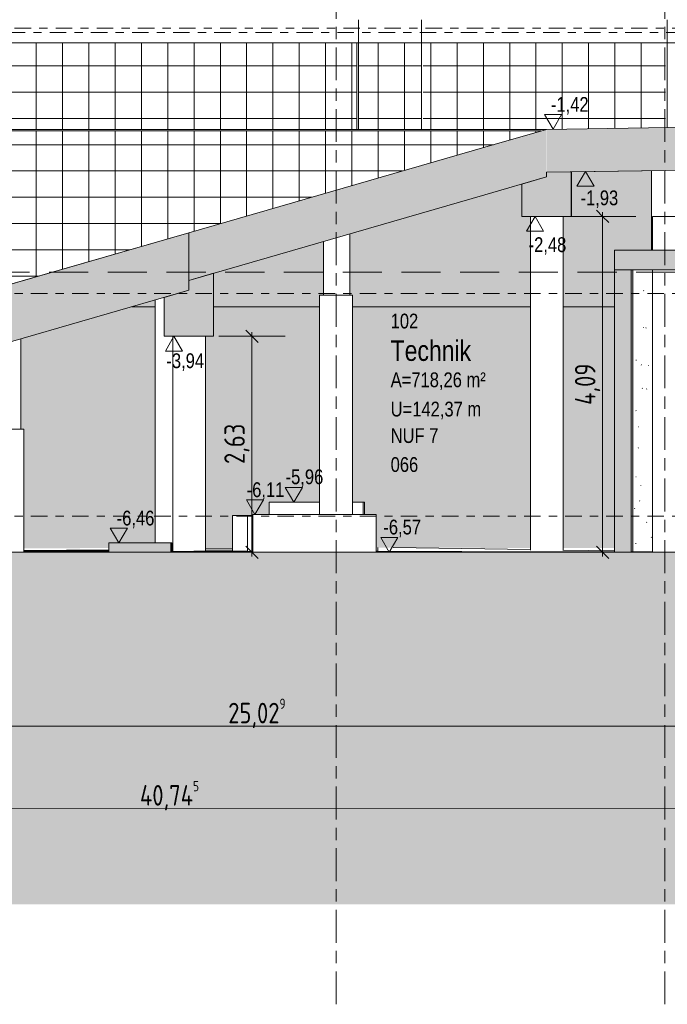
# Model space of a CAD drawing. Header units: metres. Extents: x -32 to 170, y -15 to 869.
# Tile 24 of 66: x -4 to 4, y -15 to -3. Entities that reach past the tile are written whole.
import ezdxf

# ---------------------------------------------------------------- set-up
doc = ezdxf.new("R2010")
doc.units = ezdxf.units.M
for name, pattern in [('_Ebene_', [0.4, 0.2, -0.1, 0, -0.1]), ('_Rasterlinie_', [0.75, 0.4, -0.1, 0.15, -0.1]), ('Abgebrochen', [0.714375, 0.47625, -0.238125])]:
    doc.linetypes.add(name, pattern=pattern)
for name, color, linetype, lineweight in [('A_Bem', 7, 'Continuous', 5), ('A_Bem-100', 7, 'Continuous', 5), ('A_Detailelemente', 7, 'Continuous', 9), ('A_Ebenen', 130, 'Continuous', 5), ('A_Fundamente', 7, 'Continuous', 5), ('A_Geschossdecken', 7, 'Continuous', 5), ('A_Geschossdecken_Schraffur', 7, 'Continuous', 5), ('A_Hoehenkoten', 124, 'Continuous', 5), ('A_Linien_Raumtrennung', 7, 'Continuous', 5), ('A_Raster', 128, 'Continuous', 5), ('A_Raum-Txt', 16, 'Continuous', 5), ('A_Skelettbau_Tragwerk Stahlbeton', 142, 'Continuous', 5), ('A_Tragwerksstützen', 7, 'Continuous', 5), ('A_Wand', 244, 'Continuous', 5), ('A_Wand_Schraff', 1, 'Continuous', 5), ('A_Wände_Oberflächenschraffur', 244, 'Continuous', 5)]:
    doc.layers.add(name, color=color, linetype=linetype, lineweight=lineweight)
doc.styles.add('Arial', font='arial.ttf', dxfattribs={"width": 0.8, "height": 0.18})
doc.styles.add('Arial_B', font='txt', dxfattribs={"width": 0.8, "height": 0.25})
doc.styles.add('ISOCPEUR_1', font='isocpeur.ttf', dxfattribs={"width": 0.8, "height": 0.25})
doc.dimstyles.new('BLB-Standard_2_5_Aussen', dxfattribs={"dimscale": 0.3048, "dimtxt": 0.248995, "dimasz": 0.492126, "dimexe": 1.32874, "dimexo": 0.0625, "dimgap": 0.032808, "dimtad": 1, "dimrnd": 0.001, "dimzin": 0, "dimdsep": 46, "dimtxsty": 'ISOCPEUR_1', "dimblk1": 'OBLIQUE', "dimblk2": 'OBLIQUE', "dimsah": 1, "dimcen": 0.09, "dimdle": 0.164042, "dimazin": 0, "dimtfac": 1, "dimtdec": 4, "dimtix": 1, "dimtmove": 0, "dimatfit": 3, "dimfxl": 1.32874, "dimfxlon": 1, "dimtvp": 1, "dimtolj": 1, "dimtzin": 0, "dimarcsym": 2})
pattern_1 = [(0, (-9.746, 18.958), (0.813, 0.203), [0.007, -0.603, 0.007, -0.603, -3.251]), (0, (-9.746, 18.958), (0.813, 0.203), [-1.219, 0.007, -1.212, 0.007, -0.603, -1.422]), (0, (-9.746, 18.958), (0.813, 0.203), [-3.048, 0.007, -0.4, 0.007, -1.009]), (120, (-9.441, 19.06), (-0.5823032, 0.6025787), [0.007, -0.603, 0.007, -0.603, -3.251]), (120, (-9.441, 19.06), (-0.5823032, 0.6025787), [-1.219, 0.007, -1.212, 0.007, -0.603, -1.422]), (120, (-9.441, 19.06), (-0.5823032, 0.6025787), [-3.048, 0.007, -0.4, 0.007, -1.009]), (240, (-9.34, 19.466), (-0.2306968, -0.8055787), [0.007, -0.603, 0.007, -0.603, -3.251]), (240, (-9.34, 19.466), (-0.2306968, -0.8055787), [-1.219, 0.007, -1.212, 0.007, -0.603, -1.422]), (240, (-9.34, 19.466), (-0.2306968, -0.8055787), [-3.048, 0.007, -0.4, 0.007, -1.009])]
pattern_2 = [(0, (-9.746, 18.958), (0, 0.32), []), (90, (-9.746, 18.958), (-0.32, 2e-17), [])]

# ---------------------------------------------------------------- blocks, each defined once
blk = doc.blocks.new('Fundamente 1 - Fundamente 1-8202959-A')
at = {"layer": 'A_Fundamente', "color": 250, "lineweight": 9}
for p in [(0.31, -8.755), (0.33, -8.905)]:
    blk.add_line(p, (0.33, -8.755), dxfattribs=at)
blk = doc.blocks.new('Fundamente 2 - Fundamente 1-8203026-A')
at = {"layer": 'A_Fundamente', "color": 250, "lineweight": 9}
for p, q in [((-0.831, -8.755), (-0.218, -8.755)), ((-0.831, -8.905), (-0.831, -8.755)), ((0.182, -8.755), (0.31, -8.755)), ((0.31, -8.905), (0.31, -8.755))]:
    blk.add_line(p, q, dxfattribs=at)
blk = doc.blocks.new('Fundamente 3 - Fundamente 3-8203322-A')
at = {"layer": 'A_Fundamente', "color": 250, "lineweight": 9}
for p, q in [((-1.276, -8.915), (-1.03, -8.915)), ((-1.276, -9.349), (-1.276, -8.915)), ((0.468, -8.915), (0.472, -8.915)), ((0.472, -8.915), (0.472, -9.351))]:
    blk.add_line(p, q, dxfattribs=at)
blk = doc.blocks.new('Fundamente 7 - Fundamente 3-8203957-A')
at = {"layer": 'A_Fundamente', "color": 250, "lineweight": 9}
for p, q in [((-1.095, -8.92), (-1.03, -8.92)), ((-1.095, -9.355), (-1.095, -8.92)), ((0.468, -8.92), (0.471, -8.92)), ((0.471, -8.92), (0.471, -9.355)), ((-1.03, -9.355), (-1.095, -9.355)), ((0.471, -9.355), (0.468, -9.355))]:
    blk.add_line(p, q, dxfattribs=at)
blk = doc.blocks.new('Fundamente 9 - Fundamente 1-8204200-A')
at = {"layer": 'A_Fundamente', "color": 250, "lineweight": 9}
for p, q in [((-1.03, -8.905), (0.468, -8.905)), ((-1.03, -9.365), (-1.03, -8.905)), ((0.468, -9.365), (0.468, -8.905))]:
    blk.add_line(p, q, dxfattribs=at)
blk = doc.blocks.new('Fundamente 10 - Fundamente 1-8204403-A')
at = {"layer": 'A_Fundamente', "lineweight": 9}
blk.add_hatch(color=253, dxfattribs=at).paths.add_polyline_path([(-2.783, -9.365), (-2.028, -9.365), (-2.028, -9.25), (-2.783, -9.25), (-2.783, -9.365)], flags=0)
at = {"layer": 'A_Fundamente', "color": 250, "lineweight": 9}
for p, q in [((-2.028, -9.25), (-2.783, -9.25)), ((-2.783, -9.25), (-2.783, -9.365)), ((-2.028, -9.365), (-2.028, -9.25)), ((-2.028, -9.25), (-2.015, -9.25)), ((-2.015, -9.25), (-2.015, -9.36)), ((-2.783, -9.365), (-2.783, -9.365)), ((-2.783, -9.365), (-2.028, -9.365)), ((-2.028, -9.365), (-2.028, -9.365))]:
    blk.add_line(p, q, dxfattribs=at)
blk = doc.blocks.new('DIMBLOCK1-A')
at = {"layer": 'A_Bem-100'}
for p, q in [((-22.403, -12.078), (-22.403, -12.888)), ((-22.403, -12.483), (-22.403, -12.078)), ((18.342, -12.083), (18.342, -12.893)), ((18.342, -12.488), (18.342, -12.083)), ((-22.453, -12.483), (18.392, -12.488))]:
    blk.add_line(p, q, dxfattribs=at)
at = {"layer": 'A_Bem-100', "lineweight": 9}
for p, q in [((-22.403, -12.483), (-22.328, -12.408)), ((18.342, -12.488), (18.417, -12.413)), ((-22.403, -12.483), (-22.478, -12.558)), ((18.342, -12.488), (18.267, -12.563))]:
    blk.add_line(p, q, dxfattribs=at)
at = {"layer": 'A_Bem-100', "color": 0, "insert": (-2.404, -12.149), "char_height": 0.25, "width": 0.89632, "attachment_point": 1, "rotation": 359.9926, "line_spacing_factor": 1.149209, "style": 'ISOCPEUR_1'}
blk.add_mtext('40,74\\A2\\H0.5x;\\S5^  ;\\H2x;', dxfattribs=at)
blk = doc.blocks.new('_Oblique')
at = {"color": 0, "linetype": 'ByBlock', "lineweight": -2}
blk.add_line((-0.5, -0.5), (0.5, 0.5), dxfattribs=at)
blk = doc.blocks.new('Höhenkoten - leer-6237472-A')
at = {"layer": 'A_Hoehenkoten'}
for p, q in [((-22.025, -3.435), (-21.817, -3.435)), ((-21.921, -3.615), (-22.025, -3.435)), ((-21.921, -3.615), (-21.817, -3.435))]:
    blk.add_line(p, q, dxfattribs=at)
blk = doc.blocks.new('DIMBLOCK25-A')
at = {"layer": 'A_Bem-100', "lineweight": 9}
for p, q in [((-1.041, -6.735), (-1.116, -6.66)), ((-1.041, -6.735), (-0.966, -6.81)), ((-1.041, -9.365), (-1.116, -9.29)), ((-1.041, -9.365), (-0.966, -9.44))]:
    blk.add_line(p, q, dxfattribs=at)
at = {"layer": 'A_Bem-100'}
for p, q in [((-1.041, -9.415), (-1.041, -6.685)), ((-1.446, -6.735), (-0.636, -6.735)), ((-1.041, -6.735), (-1.446, -6.735)), ((-1.446, -9.365), (-0.636, -9.365)), ((-1.041, -9.365), (-1.446, -9.365))]:
    blk.add_line(p, q, dxfattribs=at)
at = {"layer": 'A_Bem-100', "color": 0, "insert": (-1.378, -8.29), "char_height": 0.25, "width": 0.57664, "attachment_point": 1, "rotation": 90, "line_spacing_factor": 1.149209, "style": 'ISOCPEUR_1'}
blk.add_mtext('2,63', dxfattribs=at)
blk = doc.blocks.new('DIMBLOCK27-A')
at = {"layer": 'A_Bem-100', "lineweight": 9}
for p, q in [((3.225, -5.275), (3.15, -5.2)), ((3.225, -5.275), (3.3, -5.35)), ((3.225, -9.365), (3.15, -9.29)), ((3.225, -9.365), (3.3, -9.44))]:
    blk.add_line(p, q, dxfattribs=at)
at = {"layer": 'A_Bem-100'}
for p, q in [((3.225, -9.415), (3.225, -5.225)), ((2.82, -5.275), (3.63, -5.275)), ((3.225, -5.275), (2.82, -5.275)), ((2.82, -9.365), (3.63, -9.365)), ((3.225, -9.365), (2.82, -9.365))]:
    blk.add_line(p, q, dxfattribs=at)
at = {"layer": 'A_Bem-100', "color": 0, "insert": (2.888, -7.57), "char_height": 0.25, "width": 0.60054, "attachment_point": 1, "rotation": 90, "line_spacing_factor": 1.149209, "style": 'ISOCPEUR_1'}
blk.add_mtext('4,09', dxfattribs=at)
blk = doc.blocks.new('DIMBLOCK60-A')
at = {"layer": 'A_Bem-100'}
for p, q in [((-13.491, -11.078), (-13.491, -11.888)), ((-13.491, -11.483), (-13.491, -11.078)), ((11.538, -11.078), (11.538, -11.888)), ((11.538, -11.483), (11.538, -11.078)), ((-13.491, -11.483), (11.538, -11.483))]:
    blk.add_line(p, q, dxfattribs=at)
at = {"layer": 'A_Bem-100', "lineweight": 9}
for p, q in [((-13.491, -11.483), (-13.566, -11.558)), ((-13.491, -11.483), (-13.416, -11.408)), ((11.538, -11.483), (11.463, -11.558)), ((11.538, -11.483), (11.613, -11.408))]:
    blk.add_line(p, q, dxfattribs=at)
at = {"layer": 'A_Bem-100', "color": 0, "insert": (-1.33, -11.147), "char_height": 0.25, "width": 0.84852, "attachment_point": 1, "line_spacing_factor": 1.149209, "style": 'ISOCPEUR_1'}
blk.add_mtext('25,02\\A2\\H0.5x;\\S9^  ;\\H2x;', dxfattribs=at)

msp = doc.modelspace()

# ---------------------------------------------------------------- hatches: boundary and pattern name
at = {"layer": 'A_Detailelemente'}
msp.add_hatch(color=254, dxfattribs=at).paths.add_polyline_path([(-31.9882, -13.6518), (27.095, -13.6518), (27.095, -9.365), (18.3529, -9.365), (18.3529, -9.5651), (18.7029, -9.5651), (18.7029, -10.0651), (17.6784, -10.0651), (17.6784, -9.5651), (16.2438, -9.5651), (16.2438, -10.0651), (15.2438, -10.0651), (15.2438, -9.5651), (-19.2847, -9.5651), (-19.2847, -10.0651), (-20.287, -10.0651), (-20.287, -9.5651), (-19.937, -9.5651), (-19.937, -9.1251), (-21.7476, -9.1251), (-21.7476, -9.6251), (-22.7547, -9.6251), (-22.7547, -9.3651), (-31.9882, -9.3651), (-31.9882, -9.3995)], flags=0)
at = {"layer": 'A_Geschossdecken_Schraffur', "lineweight": 9}
for points in [[(2.5423, -4.7351), (2.544, -4.7351), (8.6315, -4.6482), (9.938, -4.6317), (12.0481, -4.6151), (12.0481, -4.0951), (9.938, -4.1117), (7.7083, -4.1409), (2.5423, -4.2151)], [(-1.8099, -6.0551), (2.5423, -4.7951), (2.5417, -4.2151), (-1.8099, -5.4751)], [(-5.8022, -7.3498), (-5.6442, -7.3366), (-4.5882, -6.9751), (-1.8099, -6.1751), (-1.8099, -5.4751), (-4.5882, -6.2751), (-5.6442, -6.6366), (-5.8022, -6.6498), (-5.8022, -7.3018)], [(4.9388, -5.9251), (6.0453, -5.9251), (6.0453, -5.6851), (3.3708, -5.6851), (3.3708, -5.9251)], [(-19.2847, -9.5651), (18.3529, -9.5651), (18.3529, -9.3075), (18.3013, -9.3142), (18.2936, -9.3085), (17.8632, -9.3095), (15.6074, -9.3421), (15.5943, -9.3484), (10.28, -9.3573), (9.5547, -9.3554), (4.5891, -9.365), (-4.2929, -9.3653), (-8.1139, -9.3747), (-12.1267, -9.3602), (-16.5109, -9.3554), (-16.7558, -9.3515), (-19.937, -9.3051), (-19.937, -9.5651)]]:
    msp.add_hatch(color=253, dxfattribs=at).paths.add_polyline_path(points, flags=0)
at = {"layer": 'A_Skelettbau_Tragwerk Stahlbeton'}
for points in [[(2.2423, -5.2751), (2.8423, -5.2751), (2.8423, -4.7308), (2.5423, -4.7351), (2.5417, -4.7951), (2.2423, -4.8818)], [(-2.1099, -6.7351), (-1.5099, -6.7351), (-1.5099, -5.9682), (-1.8099, -6.0551), (-1.8099, -6.1751), (-2.1099, -6.2615), (-2.1099, -6.5621)]]:
    msp.add_hatch(color=8, dxfattribs=at).paths.add_polyline_path(points, flags=0)
at = {"layer": 'A_Wand_Schraff', "lineweight": 9}
msp.add_hatch(color=253, dxfattribs=at).paths.add_polyline_path([(3.3708, -9.3651), (3.5708, -9.3651), (3.5708, -5.9251), (3.3708, -5.9251), (3.3708, -6.5621)], flags=0)
at = {"layer": 'A_Wände_Oberflächenschraffur'}
h = msp.add_hatch(dxfattribs=at)
h.set_pattern_fill('FP_1', style=0, pattern_type=2)
h.set_pattern_definition(pattern_1)
h.paths.add_polyline_path([(11.0528, -9.356), (11.8316, -9.3547), (11.8316, -7.9628), (11.048, -8.586), (11.048, -9.356), (11.0524, -9.356)], flags=0)
h.paths.add_polyline_path([(12.1316, -9.3542), (12.5329, -9.3535), (12.5329, -7.405), (12.1316, -7.7242), (12.1316, -9.3484)], flags=0)
h.paths.add_polyline_path([(-9.1485, -9.3487), (-8.7135, -9.3401), (-9.2671, -9.3401), (-9.2671, -9.3485)], flags=0)
h.paths.add_polyline_path([(-10.7471, -9.3467), (-10.7471, -7.3501), (-10.0849, -7.3501), (-10.0849, -7.3285), (-11.8496, -7.3135), (-11.8496, -9.321), (-10.9381, -9.3464), (-10.7552, -9.3467)], flags=0)
h.paths.add_polyline_path([(-4.4765, -9.3174), (-4.2184, -9.3167), (-4.2184, -7.8651), (-4.1646, -7.8651), (-4.1646, -6.8532), (-4.5892, -6.9754), (-5.4895, -7.2836), (-5.4899, -9.1651), (-4.4765, -9.1651), (-4.4765, -9.3171)], flags=0)
h.paths.add_polyline_path([(-13.3599, -9.3165), (-12.946, -9.3165), (-13.3599, -8.9863), (-13.3599, -9.2208)], flags=0)
h.paths.add_polyline_path([(-12.5483, -9.3165), (-12.1596, -9.3165), (-12.1596, -7.3109), (-13.3725, -7.3006), (-13.3725, -7.6082), (-12.5483, -8.2666), (-12.5483, -9.2208)], flags=0)
h.paths.add_polyline_path([(-13.9599, -9.3165), (-13.9599, -8.5077), (-14.9729, -7.6997), (-14.9729, -9.3165), (-14.4479, -9.3165)], flags=0)
h.paths.add_polyline_path([(-3.8184, -9.316), (-2.7826, -9.3137), (-2.7826, -9.2501), (-2.2171, -9.2501), (-2.2171, -6.2924), (-3.8546, -6.7639), (-3.8546, -7.8651), (-3.8184, -7.8651), (-3.8184, -9.2307)], flags=0)
h.paths.add_polyline_path([(3.3708, -9.3144), (3.3708, -5.6851), (3.8179, -5.6851), (3.8179, -4.719), (2.8466, -4.7313), (2.8464, -5.2751), (2.7465, -5.2751), (2.7465, -9.3129)], flags=0)
h.paths.add_polyline_path([(2.3465, -9.3119), (2.3465, -5.2751), (2.2423, -5.2751), (2.2423, -4.8823), (0.1504, -5.4877), (0.1504, -6.2351), (0.1816, -6.2351), (0.1816, -8.7551), (0.3302, -8.7551), (0.3302, -8.9051), (0.468, -8.9051), (0.468, -8.9151), (0.4719, -8.9151), (0.4719, -9.3071), (0.7845, -9.3081), (1.2461, -9.3092)], flags=0)
h.paths.add_polyline_path([(-1.6049, -9.3111), (-1.2763, -9.3104), (-1.2763, -8.9151), (-1.0303, -8.9151), (-1.0303, -8.9051), (-0.8311, -8.9051), (-0.8311, -8.7551), (-0.2184, -8.7551), (-0.2184, -6.2351), (-0.1696, -6.2351), (-0.1696, -5.5803), (-1.5099, -5.9683), (-1.5099, -6.7351), (-1.6049, -6.7351), (-1.6049, -9.3051)], flags=0)
h.paths.add_polyline_path([(7.7267, -9.3051), (7.728, -9.3051), (7.728, -5.6851), (7.8316, -5.6851), (7.8316, -5.2351), (7.8329, -5.2351), (7.8329, -4.6683), (7.1815, -4.6771), (7.1815, -5.2351), (6.5815, -5.2351), (6.5815, -4.6841), (4.1379, -4.715), (4.1379, -5.6851), (6.0453, -5.6851), (6.0453, -9.2951), (7.4809, -9.3036)], flags=0)
h.paths.add_polyline_path([(-12.6791, -9.1657), (-12.5733, -9.1657), (-12.5733, -9.0341), (-13.3725, -8.3966), (-13.3725, -8.4251), (-13.3599, -8.4251), (-13.3599, -8.5675), (-13.2983, -8.5675), (-13.2983, -8.7669), (-13.0483, -8.7669), (-13.0483, -8.9663), (-12.7983, -8.9663), (-12.7983, -9.1657)], flags=0)
h.paths.add_polyline_path([(-9.2671, -9.1651), (-8.2184, -9.1651), (-8.2184, -7.8451), (-8.1596, -7.8451), (-8.1596, -7.3447), (-9.4849, -7.3335), (-9.4849, -7.3501), (-9.2671, -7.3501), (-9.2671, -8.3346)], flags=0)
h.paths.add_polyline_path([(-6.5236, -9.1651), (-6.0899, -9.1651), (-6.0895, -7.3245), (-6.5238, -7.3586), (-7.8496, -7.3477), (-7.8496, -7.8451), (-7.8184, -7.8451), (-7.8184, -9.1651), (-6.5238, -9.1651)], flags=0)
h.paths.add_polyline_path([(-12.5732, -8.9958), (-12.5733, -8.9091), (-13.3725, -8.2716), (-13.3725, -8.3582), (-12.5733, -8.9957)], flags=0)
h.paths.add_polyline_path([(-12.5732, -8.8708), (-12.5733, -8.7841), (-13.3725, -8.1466), (-13.3725, -8.2332), (-12.5733, -8.8707)], flags=0)
h.paths.add_polyline_path([(-12.5731, -8.7459), (-12.5733, -8.6591), (-13.3725, -8.0216), (-13.3725, -8.1082), (-12.5733, -8.7457)], flags=0)
h.paths.add_polyline_path([(-12.5731, -8.6209), (-12.5733, -8.5341), (-13.3725, -7.8966), (-13.3725, -7.9832), (-12.5733, -8.6207)], flags=0)
h.paths.add_polyline_path([(-12.573, -8.4959), (-12.5733, -8.4091), (-13.3725, -7.7716), (-13.3725, -7.8582), (-12.5733, -8.4957)], flags=0)
h.paths.add_polyline_path([(-12.573, -8.371), (-12.5733, -8.2969), (-13.3725, -7.6594), (-13.3725, -7.7332), (-12.5733, -8.3707)], flags=0)
h.paths.add_polyline_path([(-14.001, -8.1686), (-14.001, -7.8953), (-14.5358, -7.4687), (-14.5361, -7.5704), (-14.5483, -7.5704), (-14.5483, -7.7698), (-14.2983, -7.7698), (-14.2983, -7.9692), (-14.0483, -7.9692), (-14.0483, -8.1686)], flags=0)
h.paths.add_polyline_path([(11.2593, -8.1522), (11.2593, -7.8116), (11.048, -7.9796), (11.048, -8.1522), (11.1702, -8.1522)], flags=0)
h.paths.add_polyline_path([(11.3218, -7.9533), (11.5218, -7.9533), (11.5218, -7.7545), (11.7718, -7.7545), (11.7718, -7.5557), (11.8316, -7.5557), (11.8316, -7.3564), (11.2842, -7.7918), (11.2843, -7.9533)], flags=0)
h.paths.add_polyline_path([(11.048, -7.9413), (11.2594, -7.7732), (11.2593, -7.6416), (11.048, -7.8096), (11.048, -7.8915)], flags=0)
h.paths.add_polyline_path([(-14.001, -7.8569), (-14.001, -7.7703), (-14.5358, -7.3437), (-14.5358, -7.4304), (-14.1017, -7.7766)], flags=0)
h.paths.add_polyline_path([(11.048, -7.7713), (11.2594, -7.6031), (11.2593, -7.4616), (11.048, -7.6296), (11.048, -7.6699)], flags=0)
h.paths.add_polyline_path([(11.2842, -7.7535), (11.8316, -7.3181), (11.8316, -7.1864), (11.2841, -7.6218), (11.2841, -7.6699)], flags=0)
h.paths.add_polyline_path([(-14.001, -7.7319), (-14.001, -7.6453), (-14.5359, -7.2186), (-14.5358, -7.3054), (-14.0787, -7.6699)], flags=0)
h.paths.add_polyline_path([(-14.001, -7.6069), (-14.001, -7.5203), (-14.5359, -7.0936), (-14.5358, -7.1804), (-14.1017, -7.5266)], flags=0)
h.paths.add_polyline_path([(11.048, -7.5913), (11.2595, -7.4231), (11.2593, -7.2816), (11.048, -7.4496)], flags=0)
h.paths.add_polyline_path([(11.2841, -7.5835), (11.8316, -7.1481), (11.8316, -7.0064), (11.2841, -7.4419), (11.2841, -7.4484)], flags=0)
h.paths.add_polyline_path([(-14.5908, -7.5704), (-14.5608, -7.5704), (-14.5613, -7.4484), (-14.9729, -7.12), (-14.9729, -7.371), (-14.7983, -7.371), (-14.7983, -7.5704), (-14.6786, -7.5704)], flags=0)
h.paths.add_polyline_path([(-14.001, -7.4819), (-14.001, -7.3953), (-14.536, -6.9686), (-14.5358, -7.0554), (-14.0431, -7.4484)], flags=0)
h.paths.add_polyline_path([(11.048, -7.4113), (11.2596, -7.2431), (11.2593, -7.1144), (11.048, -7.2824)], flags=0)
h.paths.add_polyline_path([(-14.5607, -7.4105), (-14.5608, -7.3238), (-14.9729, -6.995), (-14.9729, -7.0817), (-14.5608, -7.4104)], flags=0)
h.paths.add_polyline_path([(11.2841, -7.4036), (11.8316, -6.9681), (11.8316, -6.8264), (11.284, -7.2619)], flags=0)
h.paths.add_polyline_path([(-14.001, -7.3569), (-14.001, -7.2703), (-14.536, -6.8435), (-14.5358, -6.9304), (-14.0718, -7.3004)], flags=0)
h.paths.add_polyline_path([(12.2718, -7.3569), (12.2718, -7.158), (12.5218, -7.158), (12.5218, -6.9592), (12.5329, -6.9592), (12.5329, -6.7987), (12.1316, -7.1179), (12.1316, -7.3569)], flags=0)
h.paths.add_polyline_path([(-14.5607, -7.2855), (-14.5608, -7.1988), (-14.9729, -6.87), (-14.9729, -6.9567), (-14.5608, -7.2854)], flags=0)
h.paths.add_polyline_path([(-14.001, -7.2319), (-14.001, -7.1581), (-14.5361, -6.7313), (-14.5358, -6.8054), (-14.0074, -7.2268)], flags=0)
h.paths.add_polyline_path([(11.048, -7.2313), (11.8316, -6.6081), (11.8316, -4.6178), (8.1529, -4.6643), (8.1529, -5.6851), (11.048, -5.6851), (11.048, -7.2268)], flags=0)
h.paths.add_polyline_path([(11.284, -7.2236), (11.8316, -6.7881), (11.8316, -6.6592), (11.284, -7.0948)], flags=0)
h.paths.add_polyline_path([(-14.5606, -7.1605), (-14.5608, -7.0738), (-14.9729, -6.745), (-14.9729, -6.8317), (-14.5608, -7.1604)], flags=0)
h.paths.add_polyline_path([(-14.001, -7.1069), (-14.001, -3.6851), (-14.3851, -3.6851), (-14.3851, -3.2766), (-14.9729, -3.2762), (-14.9729, -6.3317), (-14.1017, -7.0266)], flags=0)
h.paths.add_polyline_path([(12.1316, -7.0795), (12.5329, -6.7603), (12.5329, -6.6287), (12.1316, -6.9479), (12.1316, -7.0052)], flags=0)
h.paths.add_polyline_path([(-14.5606, -7.0356), (-14.5608, -6.9488), (-14.9729, -6.62), (-14.9729, -6.7067), (-14.5608, -7.0354)], flags=0)
h.paths.add_polyline_path([(-14.5605, -6.9106), (-14.5608, -6.8238), (-14.9729, -6.495), (-14.9729, -6.5817), (-14.5608, -6.9104)], flags=0)
h.paths.add_polyline_path([(12.1316, -6.9095), (12.5329, -6.5903), (12.5329, -6.4487), (12.1316, -6.7679), (12.1316, -6.7837)], flags=0)
h.paths.add_polyline_path([(-14.5605, -6.7857), (-14.5608, -6.7116), (-14.9729, -6.3828), (-14.9729, -6.4567), (-14.5608, -6.7854)], flags=0)
h.paths.add_polyline_path([(12.1316, -6.7295), (12.5329, -6.4103), (12.5329, -6.2687), (12.1316, -6.5879)], flags=0)
h.paths.add_polyline_path([(-6.5236, -6.7066), (-6.5236, -6.7066), (-6.5236, -6.7066)], flags=0)
h.paths.add_polyline_path([(12.1316, -6.5495), (12.5329, -6.2303), (12.5329, -6.1014), (12.1316, -6.4206)], flags=0)
h.paths.add_polyline_path([(12.1316, -6.3695), (12.5329, -6.0503), (12.5329, -3.1462), (12.5229, -3.1466), (12.5229, -3.2951), (12.4179, -3.2951), (12.4179, -3.6851), (12.048, -3.6851), (12.0481, -4.6151), (12.1316, -4.6151), (12.1316, -6.3406)], flags=0)
h = msp.add_hatch(dxfattribs=at)
h.set_pattern_fill('FP_13', color=133, style=0, pattern_type=2)
h.set_pattern_definition(pattern_2)
h.paths.add_polyline_path([(-11.6952, -4.2151), (0.2363, -4.2151), (0.2363, -3.1601), (-11.6952, -3.1601), (-11.6952, -3.9035)], flags=0)
h = msp.add_hatch(dxfattribs=at)
h.set_pattern_fill('FP_13', color=133, style=0, pattern_type=2)
h.set_pattern_definition(pattern_2)
h.paths.add_polyline_path([(-11.6952, -4.2151), (0.2363, -4.2151), (0.2363, -3.1601), (-11.6952, -3.1601), (-11.6952, -3.9035)], flags=0)
h = msp.add_hatch(dxfattribs=at)
h.set_pattern_fill('FP_13', color=133, style=0, pattern_type=2)
h.set_pattern_definition(pattern_2)
h.paths.add_polyline_path([(0.3229, -4.2151), (1.021, -4.2151), (1.021, -3.1601), (0.2563, -3.1601), (0.2563, -4.2151)], flags=0)
h = msp.add_hatch(dxfattribs=at)
h.set_pattern_fill('FP_13', color=133, style=0, pattern_type=2)
h.set_pattern_definition(pattern_2)
h.paths.add_polyline_path([(0.3229, -4.2151), (1.021, -4.2151), (1.021, -3.1601), (0.2563, -3.1601), (0.2563, -4.2151)], flags=0)
h = msp.add_hatch(dxfattribs=at)
h.set_pattern_fill('FP_13', color=133, style=0, pattern_type=2)
h.set_pattern_definition(pattern_2)
h.paths.add_polyline_path([(2.5417, -4.2151), (2.5466, -4.2151), (3.9918, -4.1943), (3.9918, -3.1601), (1.0412, -3.1601), (1.0412, -4.2151), (2.2423, -4.2151)], flags=0)
h = msp.add_hatch(dxfattribs=at)
h.set_pattern_fill('FP_13', color=133, style=0, pattern_type=2)
h.set_pattern_definition(pattern_2)
h.paths.add_polyline_path([(2.5417, -4.2151), (2.5466, -4.2151), (3.9918, -4.1943), (3.9918, -3.1601), (1.0412, -3.1601), (1.0412, -4.2151), (2.2423, -4.2151)], flags=0)
h = msp.add_hatch(dxfattribs=at)
h.set_pattern_fill('FP_13', color=133, style=0, pattern_type=2)
h.set_pattern_definition(pattern_2)
h.paths.add_polyline_path([(-6.5238, -6.7066), (-5.6442, -6.6366), (-4.5882, -6.2748), (-1.5099, -5.3882), (2.4726, -4.2351), (-13.3338, -4.2351), (-13.3338, -6.6488), (-7.805, -6.6957)], flags=0)
h = msp.add_hatch(dxfattribs=at)
h.set_pattern_fill('FP_13', color=133, style=0, pattern_type=2)
h.set_pattern_definition(pattern_2)
h.paths.add_polyline_path([(-6.5238, -6.7066), (-5.6442, -6.6366), (-4.5882, -6.2748), (-1.5099, -5.3882), (2.4726, -4.2351), (-13.3338, -4.2351), (-13.3338, -6.6488), (-7.805, -6.6957)], flags=0)
h = msp.add_hatch(dxfattribs=at)
h.set_pattern_fill('FP_5', style=0, pattern_type=2)
h.set_pattern_definition([(0, (3.571, 18.958), (0.001, 0.203), [0, -0.001, 0, -0.001, -0.006]), (0, (3.571, 18.958), (0.001, 0.203), [-0.002, 0, -0.002, 0, -0.001, -0.003]), (0, (3.571, 18.958), (0.001, 0.203), [-0.006, 0, -0.001, 0, -0.002]), (90.06099999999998, (3.571, 19.06), (-0.0006409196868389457, 0.6019996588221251), [0.006, -0.522, 0.006, -0.522, -2.816]), (90.06099999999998, (3.571, 19.06), (-0.0006409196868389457, 0.6019996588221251), [-1.056, 0.006, -1.05, 0.006, -0.522, -1.232]), (90.06099999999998, (3.571, 19.06), (-0.0006409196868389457, 0.6019996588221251), [-2.64, 0.006, -0.346, 0.006, -0.8740000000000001]), (269.939, (3.571, 19.466), (-0.0008581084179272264, -0.8059995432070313), [0.006, -0.522, 0.006, -0.522, -2.816]), (269.939, (3.571, 19.466), (-0.0008581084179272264, -0.8059995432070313), [-1.056, 0.006, -1.05, 0.006, -0.522, -1.232]), (269.939, (3.571, 19.466), (-0.0008581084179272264, -0.8059995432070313), [-2.64, 0.006, -0.346, 0.006, -0.8740000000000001])])
h.paths.add_polyline_path([(3.5708, -9.365), (3.5806, -9.3589), (3.5929, -9.3589), (3.5933, -9.3551), (3.5933, -5.9251), (3.5708, -5.9251), (3.5708, -9.3648)], flags=0)
h = msp.add_hatch(dxfattribs=at)
h.set_pattern_fill('FP_1', style=0, pattern_type=2)
h.set_pattern_definition(pattern_1)
h.paths.add_polyline_path([(5.072, -9.3606), (5.8453, -9.3601), (5.8453, -5.9251), (4.1316, -5.9251), (4.1316, -9.3594), (4.5893, -9.3601), (4.9388, -9.3604)], flags=0)
h.paths.add_polyline_path([(3.8316, -9.3583), (3.8316, -5.9251), (3.5933, -5.9251), (3.5933, -9.3574)], flags=0)

# ---------------------------------------------------------------- linework, layer by layer
at = {"layer": 'A_Ebenen', "color": 170, "linetype": '_Ebene_', "lineweight": 9}
for p, q in [((-24.9286, -2.9851), (21.9701, -2.9851)), ((20.7001, -3.0351), (-23.6586, -3.0351)), ((21.9701, -6.2151), (-24.9286, -6.2151)), ((21.9701, -8.9251), (-24.9286, -8.9251)), ((21.9701, -9.3651), (-24.9286, -9.3651))]:
    msp.add_line(p, q, dxfattribs=at)
at = {"layer": 'A_Ebenen', "color": 31, "linetype": 'Abgebrochen'}
msp.add_line((21.9701, -5.9551), (-24.9286, -5.9551), dxfattribs=at)
at = {"layer": 'A_Geschossdecken', "color": 250, "lineweight": 9}
for p, q in [((0.2563, -2.8801), (0.2563, -3.1601)), ((1.021, -2.8801), (1.021, -3.1601)), ((1.0212, -2.8801), (1.0212, -3.1601)), ((4.0118, -2.8801), (4.0118, -3.1601)), ((-12.4852, -3.1601), (0.2563, -3.1601)), ((1.0412, -3.1601), (4.0118, -3.1601)), ((4.0118, -3.1601), (11.538, -3.1601)), ((8.3035, -4.1323), (2.544, -4.2151)), ((-13.491, -4.2151), (2.544, -4.2151)), ((2.4726, -4.2351), (-13.491, -4.2351)), ((2.5417, -4.2151), (1.7928, -4.4319)), ((1.7928, -4.4319), (-1.8099, -5.4751)), ((2.544, -4.7351), (8.3035, -4.6523)), ((1.7928, -5.0119), (2.5417, -4.7951)), ((2.5417, -4.7951), (2.5423, -4.7951)), ((2.5423, -4.7951), (2.5423, -4.7351)), ((2.5423, -4.7351), (2.544, -4.7351)), ((6.5815, -4.6841), (2.8464, -4.7313)), ((-1.8099, -6.0551), (1.7928, -5.0119)), ((-1.8099, -5.4751), (-4.1101, -6.1375)), ((-1.8099, -6.1751), (-1.8099, -5.4751)), ((6.0453, -5.6851), (3.3708, -5.6851)), ((3.3708, -5.6851), (3.3708, -5.9251)), ((3.5708, -5.9251), (6.0453, -5.9251)), ((-4.1101, -6.8375), (-1.8099, -6.1751)), ((-2.7826, -9.3342), (-3.8184, -9.3434)), ((-2.7826, -9.3465), (-3.8184, -9.3453)), ((-3.8184, -9.3455), (-2.7826, -9.3478)), ((-2.0049, -9.3273), (-2.0149, -9.3274)), ((-2.0049, -9.3473), (-2.0149, -9.3473)), ((-2.0149, -9.3495), (-2.0049, -9.3496)), ((-1.7492, -9.3501), (-1.0947, -9.3516)), ((-1.2763, -9.3208), (-1.6049, -9.3237)), ((-1.2763, -9.3481), (-1.6049, -9.3478)), ((-1.0947, -9.3494), (-1.2763, -9.3492)), ((0.4891, -9.3501), (0.4719, -9.3501)), ((0.4891, -9.3648), (0.4891, -9.3072)), ((2.5391, -9.3576), (0.4891, -9.3501)), ((0.6771, -9.3079), (2.3465, -9.3323)), ((2.7465, -9.3381), (3.3708, -9.3473)), ((-2.7826, -9.3648), (-4.1139, -9.3648)), ((-3.8184, -9.3551), (-2.7826, -9.3551)), ((-2.7826, -9.3651), (-2.7826, -9.3648)), ((-2.028, -9.3651), (-2.7826, -9.3651)), ((-2.0149, -9.3599), (-2.028, -9.3648)), ((0.4891, -9.3648), (-2.028, -9.3648)), ((-2.028, -9.3648), (-2.028, -9.3651)), ((-2.0149, -9.3551), (-1.0947, -9.3551)), ((0.468, -9.3646), (-1.0303, -9.3646)), ((0.4691, -9.3584), (0.4691, -9.3593)), ((0.4708, -9.3529), (0.4783, -9.3529)), ((0.4783, -9.3535), (0.4708, -9.3535)), ((0.4708, -9.354), (0.4783, -9.354)), ((0.4783, -9.3547), (0.4708, -9.3547)), ((0.4708, -9.3551), (0.4891, -9.3551)), ((0.4708, -9.3551), (0.4891, -9.3551)), ((0.4719, -9.3517), (0.4719, -9.3523)), ((0.4783, -9.3529), (0.4783, -9.3535)), ((0.4783, -9.354), (0.4783, -9.3547)), ((3.3708, -9.3586), (0.4891, -9.3551)), ((0.5946, -9.365), (0.4891, -9.3648)), ((0.5946, -9.365), (3.3708, -9.3616)), ((4.5891, -9.365), (0.5946, -9.365)), ((3.5781, -9.3613), (3.8316, -9.361)), ((3.8316, -9.3592), (3.5806, -9.3589))]:
    msp.add_line(p, q, dxfattribs=at)
at = {"layer": 'A_Linien_Raumtrennung', "color": 250, "lineweight": 9}
for p, q in [((-2.5044, -6.3751), (-2.2171, -6.3751)), ((-1.5099, -6.3751), (-0.2184, -6.3751)), ((0.1816, -6.3751), (2.3465, -6.3751)), ((2.7465, -6.3751), (3.3708, -6.3751))]:
    msp.add_line(p, q, dxfattribs=at)
at = {"layer": 'A_Raster', "linetype": '_Rasterlinie_', "lineweight": 9}
for p, q in [((-0.0184, -14.8682), (-0.0184, 14.615)), ((3.9816, -14.8682), (3.9816, 14.615))]:
    msp.add_line(p, q, dxfattribs=at)
at = {"layer": 'A_Skelettbau_Tragwerk Stahlbeton', "color": 250, "lineweight": 9}
for p, q in [((2.5417, -4.7951), (2.2423, -4.8818)), ((2.5423, -4.7951), (2.5417, -4.7951)), ((2.544, -4.7351), (2.5423, -4.7351)), ((2.5423, -4.7351), (2.5423, -4.7951)), ((2.8423, -4.7308), (2.544, -4.7351)), ((2.8423, -5.2751), (2.8423, -4.7308)), ((2.8464, -4.7308), (2.8423, -4.7308)), ((2.8466, -4.7313), (2.8464, -4.7308)), ((2.8466, -4.7313), (2.8466, -5.2751)), ((2.2423, -4.8818), (2.2423, -5.2751)), ((2.2423, -5.2751), (2.8423, -5.2751)), ((2.8466, -5.2751), (2.8423, -5.2751)), ((-1.5099, -5.9682), (-1.8099, -6.0551)), ((-1.5099, -6.7351), (-1.5099, -5.9682)), ((-1.8099, -6.0551), (-1.8099, -6.1751)), ((-1.8099, -6.1751), (-2.1099, -6.2615)), ((-2.1099, -6.2615), (-2.1099, -6.7351)), ((-2.1099, -6.7351), (-1.5099, -6.7351))]:
    msp.add_line(p, q, dxfattribs=at)
at = {"layer": 'A_Tragwerksstützen', "color": 250, "lineweight": 9}
for p, q in [((3.8179, -4.719), (3.8179, -5.6851)), ((2.3465, -9.3399), (2.3465, -5.2751)), ((2.7465, -5.2751), (2.7465, -9.3409)), ((3.8316, -5.2751), (4.1316, -5.2751)), ((3.8316, -5.6851), (3.8316, -5.2751)), ((0.1504, -6.2351), (0.1504, -5.4875)), ((-0.1696, -5.5801), (-0.1696, -6.2351)), ((3.8316, -9.3625), (3.8316, -5.9251)), ((-0.2184, -6.2351), (0.1816, -6.2351)), ((-0.2184, -8.9051), (-0.2184, -6.2351)), ((0.1816, -6.2351), (0.1816, -8.9051)), ((-3.8546, -7.8651), (-3.8546, -6.7639)), ((-2.0049, -9.3501), (-2.0049, -6.7351)), ((-1.6049, -6.7351), (-1.6049, -9.3501)), ((-4.2184, -7.8651), (-3.8184, -7.8651)), ((-3.8184, -7.8651), (-3.8184, -9.3599))]:
    msp.add_line(p, q, dxfattribs=at)
at = {"layer": 'A_Wand', "color": 250, "lineweight": 9}
for p, q in [((0.2363, -4.2151), (0.2363, -3.1601)), ((1.0412, -3.1601), (0.2563, -3.1601)), ((0.2563, -3.1601), (0.2563, -4.2151)), ((1.021, -4.2151), (1.021, -3.1601)), ((1.0212, -4.2151), (1.0212, -3.1601)), ((4.0118, -3.1601), (4.0118, -4.194)), ((-4.5892, -6.2751), (-1.8099, -5.4751)), ((3.5708, -5.9251), (3.3708, -5.9251)), ((3.3708, -5.9251), (3.3708, -9.3651)), ((3.5708, -9.3651), (3.5708, -5.9251)), ((3.5933, -5.9251), (3.5933, -9.3574)), ((-2.2171, -9.2501), (-2.2171, -6.2924)), ((-2.0149, -9.3269), (-2.0049, -9.3269)), ((3.3708, -9.3651), (3.5708, -9.3651)), ((3.5933, -9.3574), (3.8316, -9.3583))]:
    msp.add_line(p, q, dxfattribs=at)

# ---------------------------------------------------------------- block references
at = {"layer": 'A_Fundamente', "color": 250, "lineweight": 9}
for name in ['Fundamente 2 - Fundamente 1-8203026-A', 'Fundamente 1 - Fundamente 1-8202959-A', 'Fundamente 3 - Fundamente 3-8203322-A', 'Fundamente 7 - Fundamente 3-8203957-A', 'Fundamente 9 - Fundamente 1-8204200-A', 'Fundamente 10 - Fundamente 1-8204403-A']:
    msp.add_blockref(name, (0, 0), dxfattribs=at)
at = {"layer": 'A_Hoehenkoten'}
for p in [(24.5429, -0.5989), (21.3894, -5.14), (20.9161, -5.29), (19.2604, -5.635), (22.5504, -5.7498)]:
    msp.add_blockref('Höhenkoten - leer-6237472-A', p, dxfattribs=at)
at = {"layer": 'A_Hoehenkoten', "extrusion": (0, 0, -1), "rotation": 180}
for p in [(-24.9381, -8.3434), (-24.3239, -8.8902), (-19.9313, -10.3502)]:
    msp.add_blockref('Höhenkoten - leer-6237472-A', p, dxfattribs=at)

# ---------------------------------------------------------------- texts
at = {"layer": 'A_Hoehenkoten', "char_height": 0.18, "width": 0.542095, "attachment_point": 1, "line_spacing_factor": 0.941778, "style": 'Arial'}
for s, insert in [('-1,42', (2.5958, -3.8218)), ('-1,93', (2.9564, -4.9594)), ('-2,48', (2.3248, -5.529)), ('-3,94', (-2.0821, -6.9422)), ('-5,96', (-0.6319, -8.3554)), ('-6,11', (-1.1052, -8.5125)), ('-6,46', (-2.6867, -8.8579)), ('-6,57', (0.5574, -8.9674))]:
    msp.add_mtext(s, dxfattribs=dict(at, insert=insert))
at = {"layer": 'A_Raum-Txt', "attachment_point": 1}
for s, insert, char_height, width, style in [('102', (0.6462, -6.4591), 0.18, 0.40405, 'Arial'), ('Technik', (0.6462, -6.7845), 0.25, 1.269873, 'Arial_B'), ('A=718,26 m²', (0.6462, -7.1743), 0.18, 1.378902, 'Arial'), ('U=142,37 m', (0.6462, -7.531), 0.18, 1.314767, 'Arial'), ('NUF 7', (0.6462, -7.8536), 0.18, 0.692658, 'Arial'), ('066', (0.6462, -8.2063), 0.18, 0.40405, 'Arial')]:
    msp.add_mtext(s, dxfattribs=dict(at, insert=insert, char_height=char_height, width=width, style=style))

# ---------------------------------------------------------------- dimensions: what is measured, and where the dimension line sits
at = {"layer": 'A_Bem'}
for base, p1, p2, override, picture, middle in [((3.225, -5.2751), (2.82, -9.3651), (2.82, -5.2751), {"dimpost": '<>', "dimfxl": 4.09}, 'DIMBLOCK27-A', (3.09, -7.3201)), ((-1.0411, -6.7351), (-1.4461, -9.3651), (-1.4461, -6.7351), {"dimpost": '<>', "dimfxl": 2.63}, 'DIMBLOCK25-A', (-1.1761, -8.0501))]:
    dim = msp.add_linear_dim(base=base, p1=p1, p2=p2, angle=90, dimstyle='BLB-Standard_2_5_Aussen', override=override, dxfattribs=at)
    dim.commit()
    dim.dimension.update_dxf_attribs({"geometry": picture, "text_midpoint": middle})
dim = msp.add_linear_dim(base=(11.5377, -11.4832), p1=(-13.491, -11.0782), p2=(11.5377, -11.0782), text='\\A1;25,02\\Q;{\\A1;{\\H0.5x;\\S9^ ;}}', dimstyle='BLB-Standard_2_5_Aussen', override={"dimpost": '<>', "dimfxl": 25.028762}, dxfattribs=at)
dim.commit()
dim.dimension.update_dxf_attribs({"geometry": 'DIMBLOCK60-A', "text_midpoint": (-0.9766, -11.3232)})
dim = msp.add_linear_dim(base=(18.3423, -12.4885), p1=(-22.4025, -12.0782), p2=(18.3424, -12.0835), angle=359.99261, text='\\A1;40,74\\Q;{\\A1;{\\H0.5x;\\S5^ ;}}', dimstyle='BLB-Standard_2_5_Aussen', override={"dimpost": '<>', "dimfxl": 40.744871}, dxfattribs=at)
dim.commit()
dim.dimension.update_dxf_attribs({"geometry": 'DIMBLOCK1-A', "text_midpoint": (-2.0301, -12.3258)})

doc.saveas('drawing.dxf')
